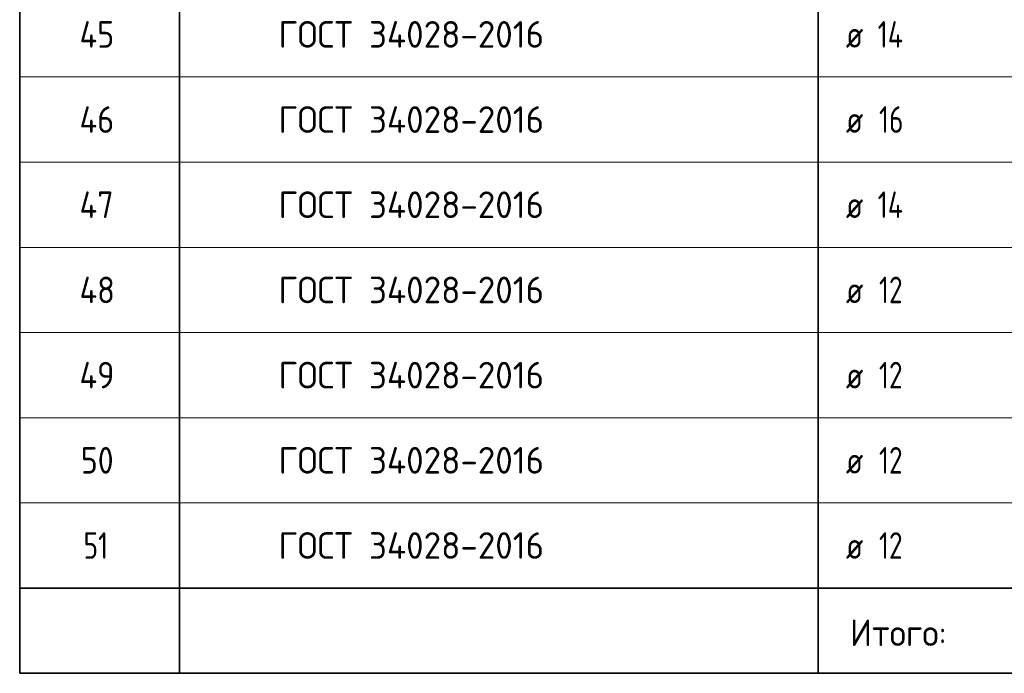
# Model space of a CAD drawing. Header units: metres. Extents: x -38 to 100, y -15 to 19.
# Tile 35 of 63: x 69.58 to 78.83, y -4.65 to 1.49. Entities that reach past the tile are written whole.
import ezdxf

# ---------------------------------------------------------------- set-up
doc = ezdxf.new("R2010")
doc.units = ezdxf.units.M
doc.styles.add('ISOCPEUR', font='txt')

msp = doc.modelspace()

# ---------------------------------------------------------------- linework, layer by layer
at = {"color": 7, "linetype": 'Continuous', "lineweight": 35, "transparency": 33554687}
for p, q in [((69.5842, 1.7519), (69.5842, 0.9519)), ((71.0842, 1.7519), (71.0842, 0.9519)), ((77.0842, 1.7519), (77.0842, 0.9519)), ((69.5842, 0.9519), (69.5842, 0.1519)), ((71.0842, 0.9519), (71.0842, 0.1519)), ((77.0842, 0.9519), (77.0842, 0.1519)), ((69.5842, 0.1519), (69.5842, -0.6481)), ((71.0842, 0.1519), (71.0842, -0.6481)), ((77.0842, 0.1519), (77.0842, -0.6481)), ((69.5842, -0.6481), (69.5842, -1.4481)), ((71.0842, -0.6481), (71.0842, -1.4481)), ((77.0842, -0.6481), (77.0842, -1.4481)), ((69.5842, -1.4481), (69.5842, -2.2481)), ((71.0842, -1.4481), (71.0842, -2.2481)), ((77.0842, -1.4481), (77.0842, -2.2481)), ((69.5842, -2.2481), (69.5842, -3.0481)), ((71.0842, -2.2481), (71.0842, -3.0481)), ((77.0842, -2.2481), (77.0842, -3.0481)), ((69.5842, -3.0481), (69.5842, -3.8481)), ((71.0842, -3.0481), (71.0842, -3.8481)), ((77.0842, -3.0481), (77.0842, -3.8481)), ((69.5842, -3.8481), (69.5842, -4.6481)), ((69.5842, -3.8481), (88.0842, -3.8481)), ((71.0842, -3.8481), (71.0842, -4.6481)), ((77.0842, -3.8481), (77.0842, -4.6481)), ((69.5842, -4.6481), (88.0842, -4.6481))]:
    msp.add_line(p, q, dxfattribs=at)
at = {"color": 7, "linetype": 'Continuous', "lineweight": 13, "transparency": 33554687}
for p, q in [((88.0842, 0.9519), (69.5842, 0.9519)), ((88.0842, 0.1519), (69.5842, 0.1519)), ((88.0842, -0.6481), (69.5842, -0.6481)), ((88.0842, -1.4481), (69.5842, -1.4481)), ((88.0842, -2.2481), (69.5842, -2.2481)), ((88.0842, -3.0481), (69.5842, -3.0481)), ((88.0842, -3.8481), (69.5842, -3.8481))]:
    msp.add_line(p, q, dxfattribs=at)

# ---------------------------------------------------------------- texts
at = {"color": 7, "linetype": 'Continuous', "lineweight": 35, "transparency": 33554687, "char_height": 0.25, "attachment_point": 7, "style": 'ISOCPEUR'}
for s, insert, width in [('\\W0.96;ГОСТ 34028-2016', (72.015, 1.2269), 2.743715), ('\\W0.88;45', (70.1467, 1.2269), 0.484994), ('\\W0.82;ø', (77.3461, 1.2269), 0.327205), ('\\W0.76;14', (77.6444, 1.2269), 0.420468), ('\\W0.88;46', (70.1467, 0.4269), 0.484994), ('\\W0.96;ГОСТ 34028-2016', (72.015, 0.4269), 2.743715), ('\\W0.75;16', (77.6569, 0.4269), 0.393567), ('\\W0.82;ø', (77.3461, 0.4269), 0.327205), ('\\W0.88;47', (70.1467, -0.3731), 0.484994), ('\\W0.96;ГОСТ 34028-2016', (72.015, -0.3731), 2.743715), ('\\W0.82;ø', (77.3461, -0.3731), 0.327205), ('\\W0.76;14', (77.6444, -0.3731), 0.420468), ('\\W0.88;48', (70.1467, -1.1731), 0.484994), ('\\W0.96;ГОСТ 34028-2016', (72.015, -1.1731), 2.743715), ('\\W0.75;12', (77.6569, -1.1731), 0.393567), ('\\W0.82;ø', (77.3461, -1.1731), 0.327205), ('\\W0.88;49', (70.1467, -1.9731), 0.484994), ('\\W0.96;ГОСТ 34028-2016', (72.015, -1.9731), 2.743715), ('\\W0.75;12', (77.6569, -1.9731), 0.393567), ('\\W0.82;ø', (77.3461, -1.9731), 0.327205), ('\\W0.87;50', (70.1592, -2.7731), 0.45901), ('\\W0.96;ГОСТ 34028-2016', (72.015, -2.7731), 2.743715), ('\\W0.82;ø', (77.3461, -2.7731), 0.327205), ('\\W0.75;12', (77.6569, -2.7731), 0.393567), ('\\W0.75;51', (70.1842, -3.5731), 0.393567), ('\\W0.96;ГОСТ 34028-2016', (72.015, -3.5731), 2.743715), ('\\W0.75;12', (77.6569, -3.5731), 0.393567), ('\\W0.82;ø', (77.3461, -3.5731), 0.327205), ('\\W0.95;Итого:', (77.3838, -4.3919), 1.143461)]:
    msp.add_mtext(s, dxfattribs=dict(at, insert=insert, width=width))

doc.saveas('drawing.dxf')
